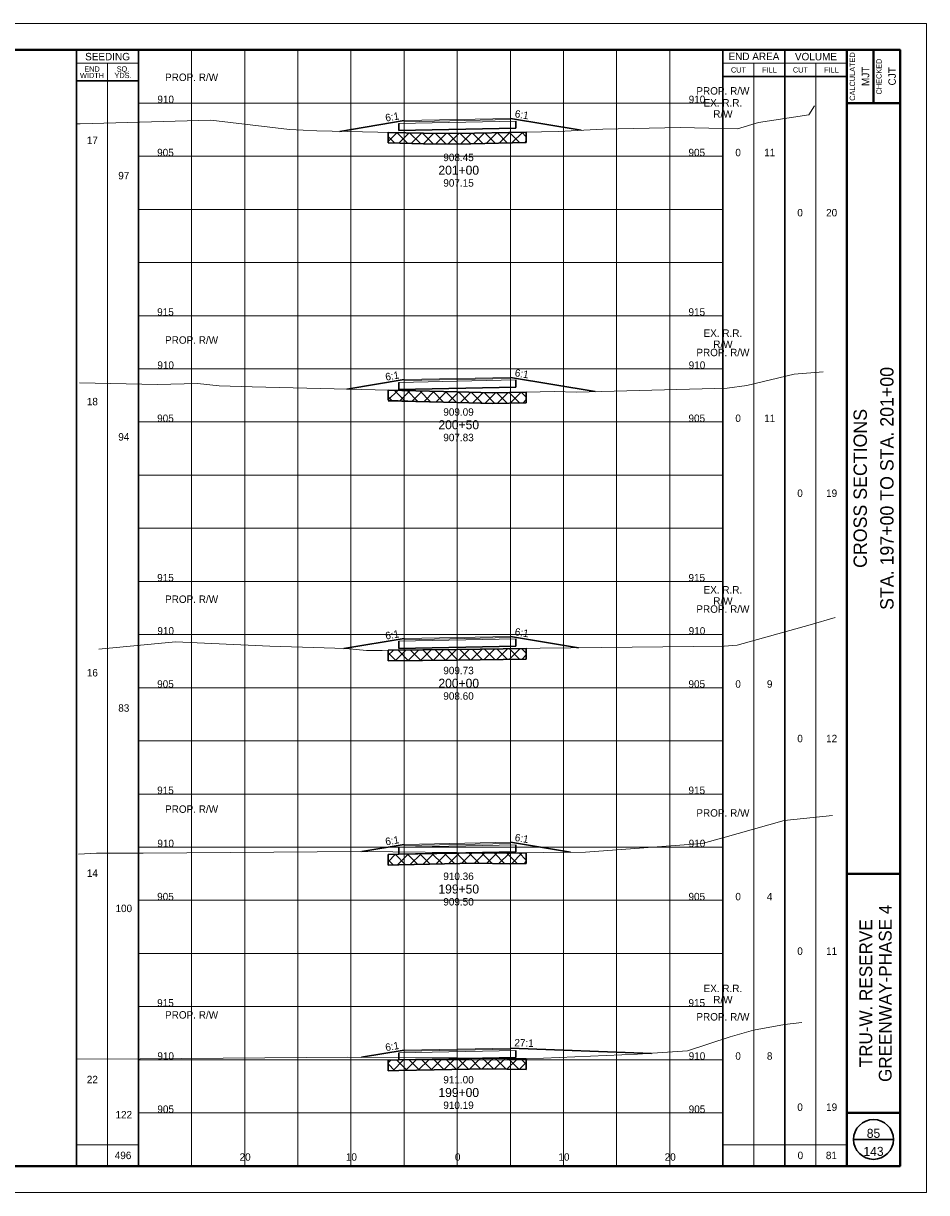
# Paper-space layout 'Layout1' of a CAD drawing. Header units: feet. Extents: x -1084 to 2301, y -843 to 1840.
# Tile 35 of 46: x 75 to 160, y 1262 to 1372. Entities that reach past the tile are written whole.
import ezdxf
from ezdxf.enums import TextEntityAlignment as Align

# ---------------------------------------------------------------- set-up
doc = ezdxf.new("R2010")
doc.units = ezdxf.units.FT
doc.header["$LTSCALE"] = 10
doc.header["$MEASUREMENT"] = 0
for name, pattern in [('DGN Style 2', [42.257429, 25.354457, -16.902971]), ('DGN Style 3', [59.1604, 42.257429, -16.902971]), ('esmtrrex', [4.75, 0.8, -0.325, -0.325, 0.8, -0.3, 0.8, -0.3, 0.8, -0.3]), ('rowpr', [5.45, 1, -0.225, -0.225, 4])]:
    doc.linetypes.add(name, pattern=pattern)
for name, color, linetype, lineweight in [('PV_P_Text', 7, 'Continuous', 13), ('RW_P_Fee_RW', 193, 'rowpr', 40), ('RW_X_Esmt_RR', 6, 'esmtrrex', 30), ('SH_Border', 7, 'Continuous', 40), ('SH_Data', 7, 'Continuous', 0), ('SH_Major_Grid_Line', 254, 'Continuous', 13), ('SH_Text', 7, 'Continuous', 13), ('TX_P_1', 7, 'Continuous', 13), ('TX_P_5', 7, 'Continuous', 13), ('TX_X_5', 7, 'Continuous', 0), ('XS_P_Finished_Grade', 3, 'Continuous', 30), ('XS_P_Pavt_Surface', 251, 'Continuous', 13), ('XS_P_Subgrade', 4, 'Continuous', 30), ('XS_P_Undercut', 230, 'Continuous', 30), ('XS_X_Ground_Line', 3, 'DGN Style 2', 13)]:
    doc.layers.add(name, color=color, linetype=linetype, lineweight=lineweight)
doc.layers.add('SH_Cut_Line', color=7, linetype='DGN Style 3', lineweight=0, plot=False)
doc.layers.add('XS_P_Pavt_Layers', color=251, linetype='Continuous', lineweight=0, transparency=0.5)
doc.styles.add('Slanted-Normal LS 0.50', font='font31.shx', dxfattribs={"height": 0.14})
doc.styles.add('Slanted-Sub Title', font='font31.shx', dxfattribs={"height": 0.17})
doc.styles.add('Style-font30', font='font30.shx')
doc.styles.add('Style-font31', font='font31.shx')
doc.styles.add('Style-font70', font='font70.shx')

# ---------------------------------------------------------------- blocks, each defined once
blk = doc.blocks.new('CROSS_SPLIT_4')
at = {"layer": 'SH_Border', "color": 7, "linetype": 'Continuous', "lineweight": 40}
for p, q in [((32.5, 0.5), (32.5, 21.5)), ((33, 21.5), (33, 20.5)), ((32.5, 20.5), (33.5, 20.5)), ((32.5, 6), (33.5, 6)), ((32.5, 1.5), (33.5, 1.5))]:
    blk.add_line(p, q, dxfattribs=at)
at = {"layer": 'SH_Border', "color": 7, "linetype": 'Continuous', "lineweight": 40, "flags": 128}
blk.add_lwpolyline([(2, 21.5), (33.5, 21.5), (33.5, 0.5), (2, 0.5), (2, 21.5)], close=True, dxfattribs=at)
at = {"layer": 'SH_Cut_Line', "color": 7, "linetype": 'DGN Style 3', "lineweight": 0, "flags": 128}
blk.add_lwpolyline([(0, 0), (34, 0), (34, 22), (0, 22), (0, 0)], close=True, dxfattribs=at)
at = {"layer": 'SH_Data', "color": 7, "linetype": 'Continuous', "lineweight": 30}
for p, q in [((18, 0.5), (18, 21.5)), ((19.166, 0.5), (19.166, 21.5)), ((30.166, 0.5), (30.166, 21.5)), ((31.333, 0.5), (31.333, 21.5)), ((19.166, 20.917), (18, 20.917)), ((30.166, 21), (32.5, 21)), ((32.625, 1), (33.375, 1))]:
    blk.add_line(p, q, dxfattribs=at)
at = {"layer": 'SH_Data', "color": 7, "linetype": 'Continuous', "lineweight": 0}
for p, q in [((19.166, 21.25), (18, 21.25)), ((30.166, 21.25), (32.5, 21.25))]:
    blk.add_line(p, q, dxfattribs=at)
at = {"layer": 'SH_Data', "color": 7, "linetype": 'Continuous', "lineweight": 13}
for p, q in [((18.583, 0.5), (18.583, 21.25)), ((30.75, 0.5), (30.75, 21.25)), ((31.917, 0.5), (31.917, 21.25)), ((18, 0.9), (19.166, 0.9)), ((30.166, 0.9), (32.5, 0.9))]:
    blk.add_line(p, q, dxfattribs=at)
at = {"layer": 'SH_Data', "color": 7, "linetype": 'Continuous', "lineweight": 30}
blk.add_circle((33, 1), 0.375, dxfattribs=at)
at = {"layer": 'SH_Major_Grid_Line', "color": 254, "linetype": 'Continuous', "lineweight": 13}
for p, q in [((20.166, 0.5), (20.166, 21.5)), ((21.166, 0.5), (21.166, 21.5)), ((22.166, 0.5), (22.166, 21.5)), ((23.166, 0.5), (23.166, 21.5)), ((24.166, 0.5), (24.166, 21.5)), ((25.166, 0.5), (25.166, 21.5)), ((26.166, 0.5), (26.166, 21.5)), ((27.166, 0.5), (27.166, 21.5)), ((28.166, 0.5), (28.166, 21.5)), ((29.166, 0.5), (29.166, 21.5)), ((19.166, 20.5), (30.166, 20.5)), ((19.166, 19.5), (30.166, 19.5)), ((19.166, 18.5), (30.166, 18.5)), ((19.166, 17.5), (30.166, 17.5)), ((19.166, 16.5), (30.166, 16.5)), ((19.166, 15.5), (30.166, 15.5)), ((19.166, 14.5), (30.166, 14.5)), ((19.166, 13.5), (30.166, 13.5)), ((19.166, 12.5), (30.166, 12.5)), ((19.166, 11.5), (30.166, 11.5)), ((19.166, 10.5), (30.166, 10.5)), ((19.166, 9.5), (30.166, 9.5)), ((19.166, 8.5), (30.166, 8.5)), ((19.166, 7.5), (30.166, 7.5)), ((19.166, 6.5), (30.166, 6.5)), ((19.166, 5.5), (30.166, 5.5)), ((19.166, 4.5), (30.166, 4.5)), ((19.166, 3.5), (30.166, 3.5)), ((19.166, 2.5), (30.166, 2.5)), ((19.166, 1.5), (30.166, 1.5))]:
    blk.add_line(p, q, dxfattribs=at)
at = {"layer": 'SH_Data', "color": 7, "linetype": 'Continuous', "lineweight": 13, "style": 'Style-font30'}
for s, p in [('SEEDING', (18.584, 21.375)), ('END AREA', (30.75, 21.379)), ('VOLUME', (31.917, 21.375))]:
    blk.add_text(s, height=0.14, dxfattribs=at).set_placement(p, align=Align.MIDDLE_CENTER)
at = {"layer": 'SH_Data', "color": 7, "linetype": 'Continuous', "lineweight": 0, "style": 'Style-font30'}
for s, p in [('CALCULATED', (32.553, 21)), ('CHECKED', (33.053, 21))]:
    blk.add_text(s, height=0.1, rotation=90, dxfattribs=at).set_placement(p, align=Align.TOP_CENTER)
for s, p in [('CUT', (30.459, 21.125)), ('FILL', (31.042, 21.125)), ('CUT', (31.625, 21.125)), ('FILL', (32.208, 21.125))]:
    blk.add_text(s, height=0.1, dxfattribs=at).set_placement(p, align=Align.MIDDLE_CENTER)
at = {"layer": 'SH_Data', "color": 7, "linetype": 'Continuous', "lineweight": 0, "char_height": 0.14, "attachment_point": 5, "line_spacing_factor": 0.728571, "style": 'Style-font30'}
for s, insert in [('\\H0.714286x;END\\PWIDTH', (18.292, 21.08)), ('\\H0.714286x;SQ.\\PYDS.', (18.875, 21.08))]:
    blk.add_mtext(s, dxfattribs=dict(at, insert=insert))
at = {"layer": 'SH_Data', "lineweight": 13, "style": 'Style-font30'}
for p in [(32.92, 21.004), (33.42, 21.004)]:
    blk.add_attdef('Text', text='', height=0.14, rotation=90, dxfattribs=at).set_placement(p, align=Align.CENTER)
at = {"layer": 'SH_Data', "color": 7, "linetype": 'Continuous', "lineweight": 0, "style": 'Style-font70'}
for p in [(32.75, 13.25), (33.252, 13.25)]:
    blk.add_attdef('Text', text='', height=0.25, rotation=90, dxfattribs=at).set_placement(p, align=Align.MIDDLE_CENTER)
at = {"layer": 'TX_P_1', "color": 7, "style": 'Style-font70'}
for p in [(32.75, 3.75), (33.25, 3.75)]:
    blk.add_attdef('Text', text='', height=0.25, rotation=90, dxfattribs=at).set_placement(p, align=Align.MIDDLE_CENTER)
blk = doc.blocks.new('XS POINT_260')
at = {"layer": 'RW_X_Esmt_RR', "linetype": 'DGN Style 3', "lineweight": 0}
blk.add_line((0, 3.5), (0, -3.5), dxfattribs=at)
blk = doc.blocks.new('GPKLBL_317')
at = {"layer": 'TX_P_5', "linetype": 'Continuous', "extrusion": (0, 0, -1), "insert": (-0.46, 0.97), "char_height": 0.7, "attachment_point": 3, "text_direction": (-0.986394, 0.164399, 0), "line_spacing_factor": 0.6, "style": 'Style-font31'}
blk.add_mtext('6:1', dxfattribs=at)
blk = doc.blocks.new('GPKLBL_318')
at = {"layer": 'TX_P_5', "linetype": 'Continuous', "insert": (-0.51, 0.98), "char_height": 0.7, "attachment_point": 1, "rotation": 350.5377, "line_spacing_factor": 0.6, "style": 'Style-font31'}
blk.add_mtext('27:1', dxfattribs=at)
blk = doc.blocks.new('XS POINT_261')
at = {"layer": 'RW_P_Fee_RW', "linetype": 'Continuous', "lineweight": 13}
blk.add_line((0, 3.5), (0, -3.5), dxfattribs=at)
blk = doc.blocks.new('XS POINT_262')
at = {"layer": 'RW_P_Fee_RW', "linetype": 'Continuous', "lineweight": 13}
blk.add_line((0, 3.5), (0, -3.5), dxfattribs=at)
blk = doc.blocks.new('XS POINT_263')
at = {"layer": 'RW_X_Esmt_RR', "linetype": 'DGN Style 3', "lineweight": 0}
blk.add_line((0, 3.5), (0, -3.5), dxfattribs=at)
blk = doc.blocks.new('GPKLBL_319')
at = {"layer": 'TX_P_5', "linetype": 'Continuous', "insert": (-0.51, 0.98), "char_height": 0.7, "attachment_point": 1, "rotation": 350.5377, "line_spacing_factor": 0.6, "style": 'Style-font31'}
blk.add_mtext('6:1', dxfattribs=at)
blk = doc.blocks.new('GPKLBL_320')
at = {"layer": 'TX_P_5', "linetype": 'Continuous', "extrusion": (0, 0, -1), "insert": (-0.46, 0.97), "char_height": 0.7, "attachment_point": 3, "text_direction": (-0.986394, 0.164399, 0), "line_spacing_factor": 0.6, "style": 'Style-font31'}
blk.add_mtext('6:1', dxfattribs=at)
blk = doc.blocks.new('XS POINT_264')
at = {"layer": 'RW_P_Fee_RW', "linetype": 'Continuous', "lineweight": 13}
blk.add_line((0, 3.5), (0, -3.5), dxfattribs=at)
blk = doc.blocks.new('XS POINT_265')
at = {"layer": 'RW_P_Fee_RW', "linetype": 'Continuous', "lineweight": 13}
blk.add_line((0, 3.5), (0, -3.5), dxfattribs=at)
blk = doc.blocks.new('XS POINT_266')
at = {"layer": 'RW_X_Esmt_RR', "linetype": 'DGN Style 3', "lineweight": 0}
blk.add_line((0, 3.5), (0, -3.5), dxfattribs=at)
blk = doc.blocks.new('GPKLBL_321')
at = {"layer": 'TX_P_5', "linetype": 'Continuous', "insert": (-0.51, 0.98), "char_height": 0.7, "attachment_point": 1, "rotation": 350.5377, "line_spacing_factor": 0.6, "style": 'Style-font31'}
blk.add_mtext('6:1', dxfattribs=at)
blk = doc.blocks.new('GPKLBL_322')
at = {"layer": 'TX_P_5', "linetype": 'Continuous', "extrusion": (0, 0, -1), "insert": (-0.46, 0.97), "char_height": 0.7, "attachment_point": 3, "text_direction": (-0.986394, 0.164399, 0), "line_spacing_factor": 0.6, "style": 'Style-font31'}
blk.add_mtext('6:1', dxfattribs=at)
blk = doc.blocks.new('XS POINT_267')
at = {"layer": 'RW_P_Fee_RW', "linetype": 'Continuous', "lineweight": 13}
blk.add_line((0, 3.5), (0, -3.5), dxfattribs=at)
blk = doc.blocks.new('XS POINT_268')
at = {"layer": 'RW_P_Fee_RW', "linetype": 'Continuous', "lineweight": 13}
blk.add_line((0, 3.5), (0, -3.5), dxfattribs=at)
blk = doc.blocks.new('XS POINT_269')
at = {"layer": 'RW_X_Esmt_RR', "linetype": 'DGN Style 3', "lineweight": 0}
blk.add_line((0, 3.5), (0, -3.5), dxfattribs=at)
blk = doc.blocks.new('GPKLBL_323')
at = {"layer": 'TX_P_5', "linetype": 'Continuous', "insert": (-0.51, 0.98), "char_height": 0.7, "attachment_point": 1, "rotation": 350.5377, "line_spacing_factor": 0.6, "style": 'Style-font31'}
blk.add_mtext('6:1', dxfattribs=at)
blk = doc.blocks.new('GPKLBL_324')
at = {"layer": 'TX_P_5', "linetype": 'Continuous', "extrusion": (0, 0, -1), "insert": (-0.46, 0.97), "char_height": 0.7, "attachment_point": 3, "text_direction": (-0.986394, 0.164399, 0), "line_spacing_factor": 0.6, "style": 'Style-font31'}
blk.add_mtext('6:1', dxfattribs=at)
blk = doc.blocks.new('XS POINT_270')
at = {"layer": 'RW_P_Fee_RW', "linetype": 'Continuous', "lineweight": 13}
blk.add_line((0, 3.5), (0, -3.5), dxfattribs=at)
blk = doc.blocks.new('XS POINT_271')
at = {"layer": 'RW_P_Fee_RW', "linetype": 'Continuous', "lineweight": 13}
blk.add_line((0, 3.5), (0, -3.5), dxfattribs=at)
blk = doc.blocks.new('GPKLBL_325')
at = {"layer": 'TX_P_5', "linetype": 'Continuous', "insert": (-0.51, 0.98), "char_height": 0.7, "attachment_point": 1, "rotation": 350.5377, "line_spacing_factor": 0.6, "style": 'Style-font31'}
blk.add_mtext('6:1', dxfattribs=at)
blk = doc.blocks.new('GPKLBL_326')
at = {"layer": 'TX_P_5', "linetype": 'Continuous', "extrusion": (0, 0, -1), "insert": (-0.46, 0.97), "char_height": 0.7, "attachment_point": 3, "text_direction": (-0.986394, 0.164399, 0), "line_spacing_factor": 0.6, "style": 'Style-font31'}
blk.add_mtext('6:1', dxfattribs=at)
blk = doc.blocks.new('XS POINT_272')
at = {"layer": 'RW_P_Fee_RW', "linetype": 'Continuous', "lineweight": 13}
blk.add_line((0, 3.5), (0, -3.5), dxfattribs=at)
blk = doc.blocks.new('XS POINT_273')
at = {"layer": 'RW_P_Fee_RW', "linetype": 'Continuous', "lineweight": 13}
blk.add_line((0, 3.5), (0, -3.5), dxfattribs=at)

psp = doc.layouts.get("Layout1")

# ---------------------------------------------------------------- hatches: boundary and pattern name
at = {"layer": 'XS_P_Undercut', "lineweight": 0}
h = psp.add_hatch(dxfattribs=at)
h.set_pattern_fill('CROSSHATCH', color=256, style=0, pattern_type=2)
h.set_pattern_definition([(45, (118.9924, 1361.6343), (-0.589255, 0.589255), []), (315, (118.9924, 1361.6343), (0.589255, 0.589255), [])])
h.paths.add_polyline_path([(115.83, 1362.15), (112.64, 1362.18), (109.33, 1362.25), (109.33, 1361.25), (112.64, 1361.18), (115.83, 1361.15), (122.33, 1361.28), (122.33, 1362.28)])
h = psp.add_hatch(dxfattribs=at)
h.set_pattern_fill('CROSSHATCH', color=256, style=0, pattern_type=2)
h.set_pattern_definition([(45, (120.0791, 1337.22275), (-0.589255, 0.589255), []), (315, (120.0791, 1337.22275), (0.589255, 0.589255), [])])
h.paths.add_polyline_path([(109.33, 1338), (109.33, 1337.04), (115.83, 1336.83), (119.16, 1336.75), (122.33, 1336.81), (122.33, 1337.81), (119.16, 1337.75), (115.83, 1337.83), (110.33, 1337.97)])
h = psp.add_hatch(dxfattribs=at)
h.set_pattern_fill('CROSSHATCH', color=256, style=0, pattern_type=2)
h.set_pattern_definition([(45, (120.0498, 1313.16405), (-0.589255, 0.589255), []), (315, (120.0498, 1313.16405), (0.589255, 0.589255), [])])
h.paths.add_polyline_path([(122.33, 1312.7), (122.33, 1313.7), (115.83, 1313.6), (109.71, 1313.51), (109.33, 1313.52), (109.33, 1312.52), (115.83, 1312.6)])
h = psp.add_hatch(dxfattribs=at)
h.set_pattern_fill('CROSSHATCH', color=256, style=0, pattern_type=2)
h.set_pattern_definition([(45, (118.8456, 1293.72244), (-0.589255, 0.589255), []), (315, (118.8456, 1293.72244), (0.589255, 0.589255), [])])
h.paths.add_polyline_path([(110.33, 1294.34), (109.33, 1294.32), (109.33, 1293.32), (110.33, 1293.34), (117.5, 1293.48), (120.77, 1293.44), (122.33, 1293.47), (122.33, 1294.47), (120.77, 1294.44), (117.5, 1294.48), (115.83, 1294.45)])
h = psp.add_hatch(dxfattribs=at)
h.set_pattern_fill('CROSSHATCH', color=256, style=0, pattern_type=2)
h.set_pattern_definition([(45, (117.524, 1274.6636), (-0.589255, 0.589255), []), (315, (117.524, 1274.6636), (0.589255, 0.589255), [])])
h.paths.add_polyline_path([(118.65, 1275.14), (115.83, 1275.09), (110.33, 1274.98), (109.33, 1274.96), (109.33, 1273.96), (110.33, 1273.98), (118.65, 1274.14), (122.33, 1274.09), (122.33, 1275.09), (121.33, 1275.1)])

# ---------------------------------------------------------------- linework, layer by layer
at = {"layer": 'RW_X_Esmt_RR', "linetype": 'DGN Style 3', "lineweight": 0}
psp.add_line((140.83, 1363.55), (140.83, 1356.79), dxfattribs=at)
at = {"layer": 'XS_P_Finished_Grade'}
for p, q in [((104.77, 1362.34), (110.83, 1363.35)), ((127.5, 1362.44), (120.83, 1363.55)), ((105.45, 1338.09), (110.83, 1338.99)), ((128.81, 1337.86), (120.83, 1339.19)), ((105.15, 1313.68), (110.83, 1314.63)), ((127.23, 1313.76), (120.83, 1314.83)), ((106.86, 1294.6), (110.83, 1295.26)), ((126.5, 1294.52), (120.83, 1295.46)), ((134.1, 1275.6), (120.83, 1276.1)), ((106.82, 1275.23), (110.83, 1275.9))]:
    psp.add_line(p, q, dxfattribs=at)
at = {"layer": 'XS_P_Pavt_Layers', "color": 2, "lineweight": 13}
for p, q in [((110.33, 1363.09), (121.33, 1363.31)), ((110.83, 1363.25), (120.83, 1363.45)), ((110.33, 1338.73), (121.33, 1338.95)), ((110.83, 1338.89), (120.83, 1339.09)), ((110.33, 1314.37), (121.33, 1314.59)), ((110.83, 1314.52), (120.83, 1314.72)), ((110.33, 1295), (121.33, 1295.22)), ((110.83, 1295.16), (120.83, 1295.36)), ((110.33, 1275.64), (121.33, 1275.86)), ((110.83, 1275.8), (120.83, 1276))]:
    psp.add_line(p, q, dxfattribs=at)
at = {"layer": 'XS_P_Pavt_Surface', "color": 193}
for p, q in [((110.83, 1363.35), (120.83, 1363.55)), ((110.83, 1363.35), (110.83, 1363.1)), ((120.83, 1363.55), (120.83, 1363.3)), ((110.83, 1338.99), (120.83, 1339.19)), ((110.83, 1338.99), (110.83, 1338.74)), ((120.83, 1339.19), (120.83, 1338.94)), ((110.83, 1314.63), (120.83, 1314.83)), ((110.83, 1314.63), (110.83, 1314.38)), ((120.83, 1314.83), (120.83, 1314.58)), ((110.83, 1295.26), (120.83, 1295.46)), ((110.83, 1295.26), (110.83, 1295.01)), ((120.83, 1295.46), (120.83, 1295.21)), ((110.83, 1275.9), (120.83, 1276.1)), ((120.83, 1276.1), (120.83, 1275.85)), ((110.83, 1275.9), (110.83, 1275.65))]:
    psp.add_line(p, q, dxfattribs=at)
at = {"layer": 'XS_P_Subgrade'}
for p, q in [((110.33, 1363.09), (110.33, 1362.43)), ((121.33, 1363.31), (121.33, 1362.65)), ((110.33, 1362.43), (121.33, 1362.65)), ((110.33, 1338.73), (110.33, 1338.06)), ((121.33, 1338.95), (121.33, 1338.28)), ((110.33, 1338.06), (121.33, 1338.28)), ((121.33, 1314.59), (121.33, 1313.92)), ((110.33, 1314.37), (110.33, 1313.7)), ((110.33, 1313.7), (121.33, 1313.92)), ((110.33, 1295), (110.33, 1294.34)), ((121.33, 1295.22), (121.33, 1294.56)), ((110.33, 1294.34), (121.33, 1294.56)), ((110.33, 1275.64), (110.33, 1274.98)), ((110.33, 1274.98), (121.33, 1275.2)), ((121.33, 1275.86), (121.33, 1275.2))]:
    psp.add_line(p, q, dxfattribs=at)
at = {"layer": 'XS_P_Undercut'}
for p, q in [((109.33, 1362.25), (109.33, 1361.25)), ((122.33, 1362.28), (122.33, 1361.28)), ((109.33, 1338), (109.33, 1337.04)), ((122.33, 1337.81), (122.33, 1336.81)), ((109.33, 1313.52), (109.33, 1312.52)), ((122.33, 1313.7), (122.33, 1312.7)), ((109.33, 1294.32), (109.33, 1293.32)), ((122.33, 1294.47), (122.33, 1293.47)), ((109.33, 1274.96), (109.33, 1273.96)), ((122.33, 1275.09), (122.33, 1274.09))]:
    psp.add_line(p, q, dxfattribs=at)
at = {"layer": 'XS_P_Undercut', "flags": 128}
for points in [[(109.33, 1362.25), (112.64, 1362.18), (115.83, 1362.15), (122.33, 1362.28)], [(109.33, 1361.25), (112.64, 1361.18), (115.83, 1361.15), (122.33, 1361.28)], [(109.33, 1338), (115.83, 1337.83), (119.16, 1337.75), (122.33, 1337.81)], [(109.33, 1337), (115.83, 1336.83), (119.16, 1336.75), (122.33, 1336.81)], [(109.33, 1313.52), (115.83, 1313.6), (122.33, 1313.7)], [(109.33, 1312.52), (115.83, 1312.6), (122.33, 1312.7)], [(109.33, 1294.32), (110.33, 1294.34), (117.5, 1294.48), (120.77, 1294.44), (122.33, 1294.47)], [(109.33, 1293.32), (110.33, 1293.34), (117.5, 1293.48), (120.77, 1293.44), (122.33, 1293.47)], [(109.33, 1274.96), (110.33, 1274.98), (118.65, 1275.14), (122.33, 1275.09)], [(109.33, 1273.96), (110.33, 1273.98), (118.65, 1274.14), (122.33, 1274.09)]]:
    psp.add_lwpolyline(points, dxfattribs=at)
at = {"layer": 'XS_P_Undercut', "lineweight": 0, "flags": 128}
for points in [[(115.83, 1362.15), (112.64, 1362.18), (109.33, 1362.25), (109.33, 1361.25), (112.64, 1361.18), (115.83, 1361.15), (122.33, 1361.28), (122.33, 1362.28), (115.83, 1362.15)], [(109.33, 1338), (109.33, 1337.04), (115.83, 1336.83), (119.16, 1336.75), (122.33, 1336.81), (122.33, 1337.81), (119.16, 1337.75), (115.83, 1337.83), (110.33, 1337.97), (109.33, 1338)], [(122.33, 1312.7), (122.33, 1313.7), (115.83, 1313.6), (109.71, 1313.51), (109.33, 1313.52), (109.33, 1312.52), (115.83, 1312.6), (122.33, 1312.7)], [(110.33, 1294.34), (109.33, 1294.32), (109.33, 1293.32), (110.33, 1293.34), (117.5, 1293.48), (120.77, 1293.44), (122.33, 1293.47), (122.33, 1294.47), (120.77, 1294.44), (117.5, 1294.48), (115.83, 1294.45), (110.33, 1294.34)], [(118.65, 1275.14), (115.83, 1275.09), (110.33, 1274.98), (109.33, 1274.96), (109.33, 1273.96), (110.33, 1273.98), (118.65, 1274.14), (122.33, 1274.09), (122.33, 1275.09), (121.33, 1275.1), (118.65, 1275.14)]]:
    psp.add_lwpolyline(points, close=True, dxfattribs=at)
at = {"layer": 'XS_X_Ground_Line', "flags": 128}
for points in [[(80, 1363.05), (80.33, 1363.05), (92.63, 1363.39), (100.03, 1362.51), (102.63, 1362.38), (112.64, 1362.18), (115.83, 1362.15), (125.37, 1362.34), (129.54, 1362.54), (136.8, 1362.69), (142.21, 1362.59), (144.19, 1363.19), (148.9, 1363.91), (149.46, 1364.73)], [(80.29, 1338.68), (87.63, 1338.53), (91.4, 1338.63), (93.44, 1338.39), (96.52, 1338.32), (115.83, 1337.83), (119.16, 1337.75), (122.33, 1337.81), (124.95, 1337.86), (127.05, 1337.82), (141.23, 1338.18), (143.09, 1338.44), (147.52, 1339.51), (150.26, 1339.73)], [(82.11, 1313.63), (89.31, 1314.31), (98.18, 1313.9), (105.33, 1313.68), (107.3, 1313.51), (108.76, 1313.51), (109.33, 1313.52), (109.71, 1313.51), (115.83, 1313.6), (123.64, 1313.72), (140.95, 1313.91), (142.16, 1313.99), (149.05, 1315.92), (151.39, 1316.6)], [(80.18, 1294.34), (81.89, 1294.43), (86.28, 1294.45), (106.75, 1294.6), (115.83, 1294.5), (120.77, 1294.44), (123.95, 1294.49), (127.9, 1294.53), (138.87, 1295.33), (140.83, 1295.88), (146.6, 1297.51), (151.15, 1297.98)], [(80, 1275.04), (85.99, 1275.1), (105.52, 1275.24), (115.48, 1275.19), (115.83, 1275.19), (122.46, 1275.08), (132.79, 1275.51), (137.5, 1275.84), (141.51, 1277.17), (143.71, 1277.79), (146.61, 1278.31), (148.27, 1278.49)]]:
    psp.add_lwpolyline(points, dxfattribs=at)

# ---------------------------------------------------------------- block references
at = {"layer": 'RW_P_Fee_RW', "linetype": 'Continuous', "lineweight": 13}
for name, p in [('XS POINT_272', (90.83, 1363.34)), ('XS POINT_273', (140.83, 1362.06)), ('XS POINT_270', (90.83, 1338.62)), ('XS POINT_271', (140.83, 1337.45)), ('XS POINT_267', (90.83, 1314.24)), ('XS POINT_268', (140.83, 1313.3)), ('XS POINT_264', (90.83, 1294.48)), ('XS POINT_265', (140.83, 1294.12)), ('XS POINT_261', (90.83, 1275.13)), ('XS POINT_262', (140.83, 1274.94))]:
    psp.add_blockref(name, p, dxfattribs=at)
at = {"layer": 'RW_X_Esmt_RR', "linetype": 'DGN Style 3', "lineweight": 0}
for name, p in [('XS POINT_269', (140.83, 1338.38)), ('XS POINT_266', (140.83, 1314.23)), ('XS POINT_263', (140.83, 1296.73)), ('XS POINT_260', (140.83, 1276.73))]:
    psp.add_blockref(name, p, dxfattribs=at)
at = {"layer": 'SH_Cut_Line', "color": 7, "linetype": 'DGN Style 3', "lineweight": 0}
ref = psp.add_blockref('CROSS_SPLIT_4', (-10, 1262.5), dxfattribs=dict(at, xscale=5, yscale=5, zscale=5))
ref.add_attrib('Text', 'CROSS SECTIONS', dxfattribs={"layer": 'SH_Data', "color": 7, "linetype": 'Continuous', "lineweight": 0, "height": 1.25, "rotation": 90, "style": 'Style-font70'}).set_placement((153.75, 1328.75), align=Align.MIDDLE_CENTER)
ref.add_attrib('Text', 'MJT', dxfattribs={"layer": 'SH_Data', "lineweight": 13, "height": 0.7, "rotation": 90, "style": 'Style-font30'}).set_placement((154.6, 1367.52), align=Align.CENTER)
ref.add_attrib('Text', 'CJT', dxfattribs={"layer": 'SH_Data', "lineweight": 13, "height": 0.7, "rotation": 90, "style": 'Style-font30'}).set_placement((157.1, 1367.52), align=Align.CENTER)
ref.add_attrib('Text', 'STA. 197+00 TO STA. 201+00', dxfattribs={"layer": 'SH_Data', "color": 7, "linetype": 'Continuous', "lineweight": 0, "height": 1.25, "rotation": 90, "style": 'Style-font70'}).set_placement((156.26, 1328.75), align=Align.MIDDLE_CENTER)
at = {"layer": 'TX_P_5', "linetype": 'Continuous', "extrusion": (0, 0, -1)}
for name, p in [('GPKLBL_326', (-109.83, 1363.19)), ('GPKLBL_324', (-109.83, 1338.82)), ('GPKLBL_322', (-109.83, 1314.46)), ('GPKLBL_320', (-109.83, 1295.1)), ('GPKLBL_317', (-109.83, 1275.74))]:
    psp.add_blockref(name, p, dxfattribs=at)
at = {"layer": 'TX_P_5', "linetype": 'Continuous'}
for name, p in [('GPKLBL_325', (121.83, 1363.39)), ('GPKLBL_323', (121.83, 1339.02)), ('GPKLBL_321', (121.83, 1314.66)), ('GPKLBL_319', (121.83, 1295.3))]:
    psp.add_blockref(name, p, dxfattribs=at)
at = {"layer": 'TX_P_5', "linetype": 'Continuous', "rotation": 7.309229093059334}
psp.add_blockref('GPKLBL_318', (121.85, 1276.06), dxfattribs=at)

# ---------------------------------------------------------------- texts
at = {"layer": 'PV_P_Text', "style": 'Slanted-Normal LS 0.50'}
for s, p in [('908.45', (115.95, 1359.54)), ('909.09', (115.95, 1335.59)), ('909.73', (115.95, 1311.27)), ('910.36', (115.95, 1291.91)), ('911.00', (115.95, 1272.77))]:
    psp.add_text(s, height=0.7, dxfattribs=at).set_placement(p, align=Align.CENTER)
at = {"layer": 'RW_P_Fee_RW', "linetype": 'Continuous', "lineweight": 13, "char_height": 0.7, "attachment_point": 2, "line_spacing_factor": 0.9, "style": 'Style-font31'}
for insert in [(90.83, 1367.78), (140.83, 1366.5), (90.83, 1343.06), (140.83, 1341.89), (90.83, 1318.68), (140.83, 1317.75), (90.83, 1298.93), (140.83, 1298.57), (90.83, 1279.57), (140.83, 1279.39)]:
    psp.add_mtext('PROP. R/W', dxfattribs=dict(at, insert=insert))
at = {"layer": 'RW_X_Esmt_RR', "linetype": 'Continuous', "lineweight": 0, "char_height": 0.7, "attachment_point": 8, "line_spacing_factor": 0.9, "style": 'Style-font31'}
for insert in [(140.83, 1363.62), (140.83, 1341.95), (140.83, 1317.8), (140.83, 1280.3)]:
    psp.add_mtext('EX. R.R.\\PR/W', dxfattribs=dict(at, insert=insert))
at = {"layer": 'SH_Data', "lineweight": 13, "insert": (155, 1265.94), "char_height": 0.85, "attachment_point": 8, "line_spacing_factor": 0.6, "style": 'Style-font30'}
psp.add_mtext('143\\P', dxfattribs=at)
at = {"layer": 'SH_Text', "style": 'Style-font31'}
for s, p in [('910', (88.39, 1365)), ('910', (138.39, 1365)), ('17', (81.49, 1361.15)), ('905', (88.37, 1360)), ('905', (138.37, 1360)), ('0', (142.26, 1360)), ('11', (145.23, 1360)), ('97', (84.45, 1357.83)), ('0', (148.09, 1354.34)), ('20', (151.06, 1354.34)), ('915', (88.37, 1345)), ('915', (138.37, 1345)), ('910', (88.39, 1340)), ('910', (138.39, 1340)), ('18', (81.49, 1336.57)), ('905', (88.37, 1335)), ('905', (138.37, 1335)), ('0', (142.26, 1335)), ('11', (145.23, 1335)), ('94', (84.45, 1333.25)), ('0', (148.09, 1327.95)), ('19', (151.06, 1327.95)), ('915', (88.37, 1320)), ('915', (138.37, 1320)), ('910', (88.39, 1315)), ('910', (138.39, 1315)), ('16', (81.49, 1311.06)), ('905', (88.37, 1310)), ('905', (138.37, 1310)), ('0', (142.26, 1310)), ('9', (145.23, 1310)), ('83', (84.45, 1307.74)), ('0', (148.09, 1304.87)), ('12', (151.06, 1304.87)), ('915', (88.37, 1300)), ('915', (138.37, 1300)), ('910', (88.39, 1295)), ('910', (138.39, 1295)), ('14', (81.49, 1292.2)), ('905', (88.37, 1290)), ('905', (138.37, 1290)), ('0', (142.26, 1290)), ('4', (145.23, 1290)), ('100', (84.45, 1288.89)), ('0', (148.09, 1284.87)), ('11', (151.06, 1284.87)), ('915', (88.37, 1280)), ('915', (138.37, 1280)), ('910', (88.39, 1275)), ('910', (138.39, 1275)), ('0', (142.26, 1275)), ('8', (145.23, 1275)), ('22', (81.49, 1272.79)), ('905', (88.39, 1270)), ('905', (138.39, 1270)), ('0', (148.09, 1270.19)), ('19', (151.06, 1270.19)), ('122', (84.45, 1269.48)), ('20', (95.87, 1265.5)), ('10', (105.87, 1265.5)), ('0', (115.87, 1265.5)), ('0', (115.87, 1265.5)), ('10', (125.87, 1265.5)), ('20', (135.87, 1265.5))]:
    psp.add_text(s, height=0.7, dxfattribs=at).set_placement(p, align=Align.CENTER)
for s, p in [('496', (84.38, 1266)), ('0', (148.12, 1266)), ('81', (151.04, 1266))]:
    psp.add_text(s, height=0.7, dxfattribs=at).set_placement(p, align=Align.MIDDLE_CENTER)
at = {"layer": 'SH_Text', "insert": (155.2, 1281.25), "char_height": 1.2, "attachment_point": 5, "rotation": 90, "line_spacing_factor": 0.9125, "style": 'Slanted-Normal LS 0.50'}
psp.add_mtext('\\Ffont70;TRU-W. RESERVE\\PGREENWAY-PHASE 4', dxfattribs=at)
at = {"layer": 'TX_P_5', "style": 'Slanted-Sub Title'}
for s, p in [('201+00', (115.97, 1358.69)), ('200+50', (115.97, 1334.74)), ('200+00', (115.97, 1310.42)), ('199+50', (115.97, 1291.06)), ('199+00', (115.97, 1271.92))]:
    psp.add_text(s, height=0.85, dxfattribs=at).set_placement(p, align=Align.MIDDLE_CENTER)
at = {"layer": 'TX_P_5', "char_height": 0.85, "attachment_point": 8, "line_spacing_factor": 0.9, "style": 'Style-font30'}
for s, insert in [('85\\P', (155, 1267.64)), ('143\\P', (155, 1265.94))]:
    psp.add_mtext(s, dxfattribs=dict(at, insert=insert))
at = {"layer": 'TX_X_5', "linetype": 'Continuous', "style": 'Style-font31'}
for s, p in [('907.15', (115.95, 1357.84)), ('907.83', (115.95, 1333.89)), ('908.60', (115.95, 1309.57)), ('909.50', (115.95, 1290.21)), ('910.19', (115.95, 1271.07))]:
    psp.add_text(s, height=0.7, dxfattribs=at).set_placement(p, align=Align.TOP_CENTER)

doc.saveas('drawing.dxf')
